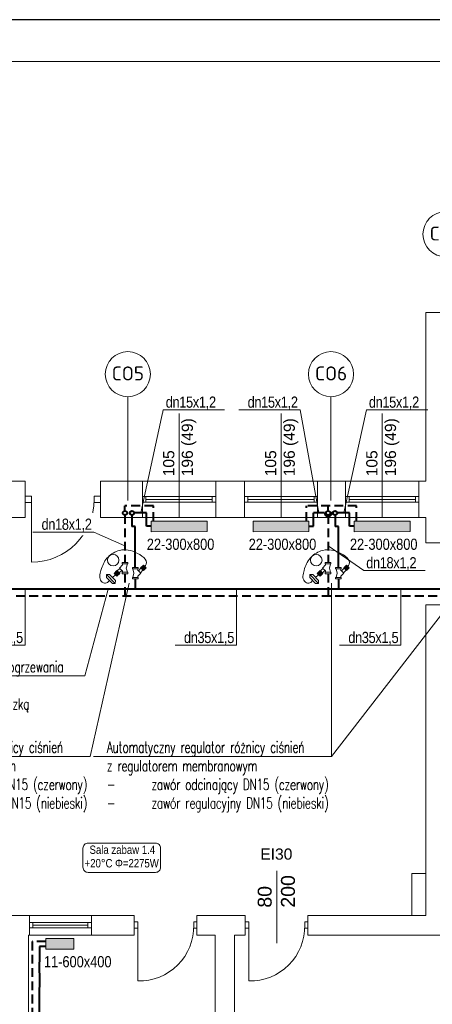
# Model space of a CAD drawing. Header units: millimetres. Extents: x -2390 to 43572, y -15084 to -12114.
# Tile 31 of 52: x 24828 to 25419, y -13524 to -12114. Entities that reach past the tile are written whole.
import ezdxf
from ezdxf import colors
from ezdxf.entities.mleader import LeaderData, LeaderLine
from ezdxf.enums import TextEntityAlignment as Align
from ezdxf.math import Vec2, Vec3

# ---------------------------------------------------------------- set-up
doc = ezdxf.new("R2010")
doc.units = ezdxf.units.MM
doc.linetypes.add('DASHED', pattern=[1.905, 1.27, -0.635])
for name, color, linetype, lineweight in [('@ grzejniki', 7, 'Continuous', 30), ('@ opis C..O.', 7, 'Continuous', 18), ('IS-Działka (powrotna)', 5, 'DASHED', 40), ('IS-Działka (zasilająca)', 1, 'Continuous', 40), ('IS-Grzejnik', 7, 'Continuous', 5), ('IS-Grzejnik_etykieta', 7, 'Continuous', 5), ('IS-opis', 7, 'Continuous', 25), ('IS-ramka', 7, 'Continuous', 15), ('opisy', 5, 'Continuous', 5), ('stolarka', 3, 'Continuous', 9), ('wymiary', 6, 'Continuous', 5), ('zawory', 7, 'Continuous', 18), ('ściany nośne', 1, 'Continuous', 25)]:
    doc.layers.add(name, color=color, linetype=linetype, lineweight=lineweight)
doc.layers.add('IS-pomocnicze', color=2, linetype='Continuous', plot=False)
doc.layers.add('IS-Room (Automatic)', color=7, linetype='Continuous', lineweight=5, true_color=0x000000)
doc.styles.add('Arial_Narrow_____', font='ARIALN.TTF')
doc.styles.add('ROMANS', font='romans.shx', dxfattribs={"height": 1})
doc.styles.add('SIMPLEX', font='simplex.shx', dxfattribs={"width": 0.75})
doc.styles.get("Standard").update_dxf_attribs({"font": 'arial.ttf'})
doc.styles.add('TABELKA', font='romans.shx', dxfattribs={"width": 0.9})

# ---------------------------------------------------------------- blocks, each defined once
blk = doc.blocks.new('A$C19E64F29')
at = {"layer": 'zawory'}
for p, q in [((-15.4, -0.7), (-11.5, 3.3)), ((-10.4, -3.6), (-14.4, 0.4)), ((-10.4, -3.6), (-14.4, 0.4)), ((-9.9, -3), (-13.8, 0.9)), ((-9.8, -3), (-13.8, 0.9)), ((-9.3, -2.5), (-13.3, 1.5)), ((-9.3, -2.5), (-13.3, 1.5)), ((-8.8, -1.9), (-12.7, 2)), ((-8.8, -1.9), (-12.7, 2)), ((-8.2, -1.4), (-12.2, 2.6)), ((-7.5, -0.7), (-11.5, 3.3)), ((4.1, -2.2), (4.1, 0)), ((-11.5, -4.7), (-15.4, -0.7)), ((-10.9, -4.1), (-14.9, -0.2)), ((-11.5, -4.7), (-7.5, -0.7)), ((-7.3, -7.6), (-10.9, -4.1)), ((-10.9, -4.1), (-10.9, -4.1)), ((-4.5, -4.9), (-8.1, -1.3)), ((-7.9, -8.3), (-3.9, -4.3)), ((-3.5, -12.7), (-7.9, -8.3)), ((4.1, -2.2), (-4.1, -2.2)), ((-3.5, -4.8), (-3.9, -4.3)), ((-3.5, -2.2), (-3.5, -4.8)), ((-3.5, -12.7), (-3.5, -14.3)), ((1.9, -8.2), (3.5, -2.2)), ((3.5, -14.3), (1.9, -8.2)), ((4.1, -14.3), (-4.1, -14.3)), ((4.1, -16.4), (4.1, -14.3))]:
    blk.add_line(p, q, dxfattribs=at)
for points in [[(-4.1, -2.2), (-4.1, 0), (4.1, 0)], [(4.1, -16.4), (-4.1, -16.4), (-4.1, -14.3)]]:
    blk.add_lwpolyline(points, dxfattribs=at)
blk = doc.blocks.new('A$C419A285A')
at = {"layer": '@ grzejniki', "lineweight": 0}
for p, q in [((-135, -10), (-105, 20)), ((-105, 20), (15, 20)), ((-45, 20), (-45, 58)), ((15, 20), (45, -10)), ((-105, -40), (-135, -10)), ((-135, -10), (45, -10)), ((15, -40), (-105, -40)), ((-45, -100), (-45, -40)), ((45, -10), (15, -40))]:
    blk.add_line(p, q, dxfattribs=at)
blk = doc.blocks.new('A$C3D8D556D')
at = {"layer": '@ grzejniki', "lineweight": 0}
blk.add_circle((29.5, 37.9), 8.23, dxfattribs=at)
blk.add_spline([(-2.4, 45.9), (-3.7, 48.6), (-0.9, 54.8), (14.8, 55.3), (32.1, 46.8), (42.6, 31.3), (40.7, 6.1), (23.5, -9.3), (20.4, -7.3)], degree=3, dxfattribs=at)
at = {"layer": '@ grzejniki', "lineweight": 0, "xscale": -0.1, "yscale": 0.1, "zscale": 0.1, "rotation": 43.66614677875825}
blk.add_blockref('A$C419A285A', (-1.6, 38.6), dxfattribs=at)
at = {"layer": '@ grzejniki', "xscale": -1}
for p, rotation in [((9.8, 21), 90), ((19.1, 6.1), 270.0000000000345)]:
    blk.add_blockref('A$C19E64F29', p, dxfattribs=dict(at, rotation=rotation))
blk = doc.blocks.new('_None')

msp = doc.modelspace()

# ---------------------------------------------------------------- hatches: boundary and pattern name
at = {"layer": 'IS-Grzejnik', "transparency": 33554687, "extrusion": (0, 0, -1)}
for points in [[(-25096.2, -12847.3), (-25016.2, -12847.3), (-25016.2, -12832.2), (-25096.2, -12832.1)], [(-25242.2, -12847.3), (-25162.2, -12847.3), (-25162.2, -12832.2), (-25242.2, -12832.1)], [(-25387.2, -12847.3), (-25307.2, -12847.3), (-25307.2, -12832.2), (-25387.2, -12832.1)], [(-24905.2, -13445.3), (-24865.2, -13445.3), (-24865.2, -13430.2), (-24905.2, -13430.2)]]:
    msp.add_hatch(color=256, dxfattribs=at).paths.add_polyline_path(points)

# ---------------------------------------------------------------- linework, layer by layer
at = {"layer": '@ opis C..O.', "lineweight": 5}
msp.add_line((25274.7, -13169.3), (25467.4, -12920.2), dxfattribs=at)
at = {"layer": 'IS-Działka (powrotna)', "ltscale": 10}
for p, q in [((25019.5, -12810.6), (24978.7, -12810.5)), ((24978.7, -12817.6), (24978.7, -12810.5)), ((25019.5, -12832.2), (25019.5, -12810.6)), ((25310.5, -12810.6), (25238.8, -12810.5)), ((25238.8, -12832.1), (25238.8, -12810.5)), ((25269.7, -12817.6), (25269.7, -12810.5)), ((25310.5, -12832.2), (25310.5, -12810.6)), ((24978.7, -12823.6), (24978.7, -12891.3)), ((24978.7, -12907.7), (24978.7, -12939.6)), ((25269.7, -12907.7), (25269.7, -12939.6)), ((25978.3, -12939.6), (23469.3, -12939.6)), ((24845.9, -13434.4), (24845.9, -13704.6)), ((24865.2, -13434.4), (24845.9, -13434.4))]:
    msp.add_line(p, q, dxfattribs=at)
at = {"layer": 'IS-Działka (powrotna)', "ltscale": 80}
for centre in [(24978.7, -12820.6), (25269.7, -12820.6)]:
    msp.add_circle(centre, 3, dxfattribs=at)
at = {"layer": 'IS-Działka (zasilająca)'}
for p, q in [((25009.5, -12820.6), (24991.7, -12820.6)), ((25009.5, -12839.7), (25009.5, -12820.6)), ((25264.7, -12820.6), (25248.8, -12820.6)), ((25248.8, -12839.7), (25248.8, -12820.6)), ((25276.7, -12820.6), (25274.7, -12820.6)), ((25300.5, -12820.6), (25282.7, -12820.6)), ((25300.5, -12839.7), (25300.5, -12820.6)), ((24988.7, -12823.6), (24988.7, -12840.1)), ((25279.7, -12823.6), (25279.7, -12840.1)), ((24993.5, -12840.1), (24988.7, -12840.1)), ((24993.5, -12898.5), (24993.5, -12840.1)), ((25016.2, -12839.7), (25009.5, -12839.7)), ((25242.2, -12839.7), (25248.8, -12839.7)), ((25284.5, -12840.1), (25279.7, -12840.1)), ((25284.5, -12898.5), (25284.5, -12840.1)), ((25307.2, -12839.7), (25300.5, -12839.7)), ((24993.5, -12914.9), (24993.5, -12929.6)), ((25284.5, -12914.9), (25284.5, -12929.6)), ((25978.3, -12929.6), (23479.3, -12929.6))]:
    msp.add_line(p, q, dxfattribs=at)
for centre in [(24988.7, -12820.6), (25279.7, -12820.6)]:
    msp.add_circle(centre, 3, dxfattribs=at)
msp.add_arc((25269.7, -12820.6), 5, 179.9992, 0.0013, dxfattribs=at)
at = {"layer": 'IS-Grzejnik', "extrusion": (0, 0, -1)}
for points in [[(-25096.2, -12847.3), (-25016.2, -12847.4), (-25016.2, -12832.2), (-25096.2, -12832.1)], [(-25242.2, -12847.3), (-25162.2, -12847.4), (-25162.2, -12832.2), (-25242.2, -12832.1)], [(-25387.2, -12847.3), (-25307.2, -12847.4), (-25307.2, -12832.2), (-25387.2, -12832.1)], [(-24905.2, -13445.3), (-24865.2, -13445.4), (-24865.2, -13430.2), (-24905.2, -13430.2)]]:
    msp.add_lwpolyline(points, close=True, dxfattribs=at)
at = {"layer": 'IS-pomocnicze', "transparency": 33554687}
msp.add_lwpolyline([(22148.3, -15084), (28148.3, -15084), (28148.3, -12114), (22148.3, -12114), (22148.3, -15084)], dxfattribs=at)
at = {"layer": 'IS-ramka', "transparency": 33554687}
msp.add_lwpolyline([(22208.3, -15024), (28088.3, -15024), (28088.3, -12174), (22208.3, -12174)], close=True, dxfattribs=at)
at = {"layer": 'IS-Room (Automatic)'}
msp.add_lwpolyline([(24926, -13335.5), (25022.2, -13335.5, 0.414214), (25029.7, -13328), (25029.7, -13300.9, 0.414214), (25022.2, -13293.4), (24926, -13293.4, 0.414214), (24918.5, -13300.9), (24918.5, -13328, 0.414214)], format="xyb", close=True, dxfattribs=at)
at = {"layer": 'opisy', "color": 252, "lineweight": 0}
for p, q in [((25056.2, -12827.2), (25056.2, -12662.6)), ((25202.2, -12827.2), (25202.2, -12662.6)), ((25347.2, -12827.2), (25347.2, -12662.6)), ((25196.2, -13437), (25196.2, -13333.3))]:
    msp.add_line(p, q, dxfattribs=at)
at = {"layer": 'stolarka', "color": 252, "lineweight": 0}
for p, q in [((24844.7, -12796.7), (24835.7, -12796.7)), ((24844.7, -12805.7), (24835.7, -12805.7)), ((24844.7, -12805.7), (24844.7, -12796.7)), ((24844.7, -12801.2), (24844.7, -12891.2)), ((24934.7, -12796.7), (24943.7, -12796.7)), ((24934.7, -12805.7), (24934.7, -12796.7)), ((24934.7, -12805.7), (24943.7, -12805.7)), ((25003.7, -12797.2), (25008.7, -12797.2)), ((25008.7, -12805.2), (25003.7, -12805.2)), ((25008.7, -12797.2), (25008.7, -12805.2)), ((25008.7, -12797.2), (25103.7, -12797.2)), ((25008.7, -12801.2), (25103.7, -12801.2)), ((25008.7, -12805.2), (25103.7, -12805.2)), ((25108.7, -12797.2), (25103.7, -12797.2)), ((25103.7, -12797.2), (25103.7, -12805.2)), ((25103.7, -12805.2), (25108.7, -12805.2)), ((25149.7, -12797.2), (25154.7, -12797.2)), ((25154.7, -12805.2), (25149.7, -12805.2)), ((25154.7, -12797.2), (25154.7, -12805.2)), ((25154.7, -12797.2), (25249.7, -12797.2)), ((25154.7, -12801.2), (25249.7, -12801.2)), ((25154.7, -12805.2), (25249.7, -12805.2)), ((25254.7, -12797.2), (25249.7, -12797.2)), ((25249.7, -12797.2), (25249.7, -12805.2)), ((25249.7, -12805.2), (25254.7, -12805.2)), ((25294.7, -12797.2), (25299.7, -12797.2)), ((25299.7, -12805.2), (25294.7, -12805.2)), ((25299.7, -12797.2), (25299.7, -12805.2)), ((25299.7, -12797.2), (25394.7, -12797.2)), ((25299.7, -12801.2), (25394.7, -12801.2)), ((25299.7, -12805.2), (25394.7, -12805.2)), ((25399.7, -12797.2), (25394.7, -12797.2)), ((25394.7, -12797.2), (25394.7, -12805.2)), ((25394.7, -12805.2), (25399.7, -12805.2)), ((24841.7, -13407.1), (24846.7, -13407.1)), ((24846.7, -13407.1), (24846.7, -13415.1)), ((24846.7, -13407.1), (24925.7, -13407.1)), ((24846.7, -13411.1), (24925.7, -13411.1)), ((24930.7, -13407.1), (24925.7, -13407.1)), ((24925.7, -13407.1), (24925.7, -13415.1)), ((24997.2, -13406.5), (24991.7, -13406.5)), ((24997.2, -13415.5), (24997.2, -13406.5)), ((24997.2, -13411), (24997.2, -13491)), ((25077.2, -13406.5), (25081.7, -13406.5)), ((25077.2, -13415.5), (25077.2, -13406.5)), ((25156.2, -13406.5), (25150.7, -13406.5)), ((25156.2, -13415.5), (25156.2, -13406.5)), ((25156.2, -13411), (25156.2, -13491)), ((25236.2, -13406.5), (25240.7, -13406.5)), ((25236.2, -13415.5), (25236.2, -13406.5)), ((24846.7, -13415.1), (24841.7, -13415.1)), ((24846.7, -13415.1), (24925.7, -13415.1)), ((24925.7, -13415.1), (24930.7, -13415.1)), ((24997.2, -13415.5), (24991.7, -13415.5)), ((25077.2, -13415.5), (25081.7, -13415.5)), ((25156.2, -13415.5), (25150.7, -13415.5)), ((25236.2, -13415.5), (25240.7, -13415.5))]:
    msp.add_line(p, q, dxfattribs=at)
for points in [[(24844.7, -12891.2, 0.411545), (24934.7, -12801.2)], [(24997.2, -13491, 0.425735), (25077.2, -13411)], [(25156.2, -13491, 0.425735), (25236.2, -13411)]]:
    msp.add_lwpolyline(points, format="xyb", dxfattribs=at)
at = {"layer": 'wymiary', "color": 0}
for p, q in [((24982.8, -12653.9), (24982.8, -12802.8)), ((25273.8, -12653.9), (25273.8, -12802.8))]:
    msp.add_line(p, q, dxfattribs=at)
at = {"layer": 'ściany nośne', "color": 252, "lineweight": 0}
for p, q in [((25409.7, -12533.2), (25409.7, -12775.2)), ((26052.7, -12533.2), (25409.7, -12533.2)), ((24523.7, -12775.2), (24835.7, -12775.2)), ((24835.7, -12827.2), (24835.7, -12775.2)), ((24943.7, -12775.2), (25409.7, -12775.2)), ((24943.7, -12827.2), (24943.7, -12775.2)), ((25003.7, -12827.2), (25003.7, -12775.2)), ((25108.7, -12827.2), (25108.7, -12775.2)), ((25149.7, -12827.2), (25149.7, -12775.2)), ((25254.7, -12827.2), (25254.7, -12775.2)), ((25294.7, -12827.2), (25294.7, -12775.2)), ((25399.7, -12827.2), (25399.7, -12775.2)), ((24835.7, -12827.2), (24527.7, -12827.2)), ((25409.7, -12827.2), (24943.7, -12827.2)), ((25409.7, -12827.2), (25409.7, -12863.5)), ((25409.7, -12863.5), (25436.7, -12863.5)), ((25543.7, -12952.2), (25409.7, -12952.2)), ((25409.7, -12952.2), (25409.7, -13397.1)), ((25409.7, -13337.1), (25389.7, -13337.1)), ((25389.7, -13337.1), (25389.7, -13397.1)), ((24991.7, -13397.1), (24635.7, -13397.1)), ((24841.7, -13397.1), (24841.7, -13425.2)), ((24930.7, -13397.1), (24930.7, -13425.2)), ((24991.7, -13425.2), (24991.7, -13397.1)), ((25150.7, -13397.1), (25081.7, -13397.1)), ((25081.7, -13397.1), (25081.7, -13425.2)), ((25150.7, -13425.2), (25150.7, -13397.1)), ((25409.7, -13397.1), (25240.7, -13397.2)), ((25240.7, -13397.2), (25240.7, -13425.2)), ((24840.7, -13677.2), (24840.7, -13425.2)), ((24840.7, -13425.2), (24991.7, -13425.2)), ((25107.7, -13425.2), (25081.7, -13425.2)), ((25107.7, -13425.3), (25107.7, -13576.2)), ((25150.7, -13425.2), (25135.7, -13425.2)), ((25135.7, -13425.3), (25135.7, -13758.2)), ((25448.7, -13425.2), (25240.7, -13425.2))]:
    msp.add_line(p, q, dxfattribs=at)
at = {"layer": 'ściany nośne'}
for p, q in [((24988.7, -12820.6), (24988.7, -12820.6)), ((25279.7, -12820.6), (25279.7, -12820.6))]:
    msp.add_line(p, q, dxfattribs=at)

# ---------------------------------------------------------------- texts
at = {"layer": 'IS-Room (Automatic)', "style": 'Arial_Narrow_____'}
msp.add_text('Sala zabaw 1.4', height=12, dxfattribs=at).set_placement((24974.9, -13312.6), align=Align.BOTTOM_CENTER)
msp.add_text('+20°C', height=12, dxfattribs=at).set_placement((24960.8, -13316.3), align=Align.TOP_RIGHT)
msp.add_text('Φ=2275W', height=12, dxfattribs=at).set_placement((24964.5, -13316.3), align=Align.TOP_LEFT)
at = {"layer": 'opisy', "color": 252, "lineweight": 0, "attachment_point": 1, "rotation": 90}
for s, insert, char_height, width in [('105\\P196 (49)', (25033.3, -12768.1), 16, 104.913), ('105\\P196 (49)', (25179.3, -12768.1), 16, 104.913), ('105\\P196 (49)', (25324.3, -12768.1), 16, 104.913), ('80\\P200', (25168.8, -13386), 20, 6.698)]:
    msp.add_mtext(s, dxfattribs=dict(at, insert=insert, char_height=char_height, width=width))
at = {"layer": 'opisy', "color": 252, "lineweight": 0, "insert": (25172.5, -13301.2), "char_height": 16, "width": 104.913, "attachment_point": 1}
msp.add_mtext('EI30', dxfattribs=at)

# ---------------------------------------------------------------- leaders
at = {"layer": '@ opis C..O.'}
ml = msp.add_multileader_mtext('Standard', dxfattribs=at)
ml.set_content('{\\Fsimplex|c238;\\W0.7;\\T0.95;Automatyczny regulator różnicy ciśnień \\Pz regulatorem membranowym \\P\\pxi-2,l2,t4;\\A1;-^Izawór odcinający DN15\\A0; (czerwony) \\P-^Izawór regulacyjny \\A1;DN15\\A0; (niebieski\\A1;)}', color=256, style='ROMANS')
ml.set_leader_properties(color=256, linetype='ByLayer', lineweight=5)
ml.set_arrow_properties(name='NONE')
ml.build(insert=Vec2(0, 0))
ml.multileader.update_dxf_attribs({"text_left_attachment_type": 6, "text_right_attachment_type": 6, "dogleg_length": 0, "arrow_head_size": 0})
ctx = ml.context
ctx.base_point, ctx.char_height, ctx.arrow_head_size, ctx.plane_origin = Vec3(24605, -13169.3), 16, 0, Vec3(25838.1, -13726.4)
ctx.left_attachment, ctx.right_attachment = 6, 6
notes = []
notes.append((ctx, [(1, (1, 1, 0), (24929, -13169.3), (-1, 0), 0, [(0, [(24984.7, -12921)], 0, [])])]))
ctx.mtext.insert, ctx.mtext.width, ctx.mtext.line_spacing_style, ctx.mtext.flow_direction = Vec3(24607, -13148), 335.715, 2, 5
ml = msp.add_multileader_mtext('Standard', dxfattribs=at)
ml.set_content('{\\Fsimplex|c238;\\W0.7;\\T0.95;Automatyczny regulator różnicy ciśnień \\Pz regulatorem membranowym \\P\\pxi-2,l2,t4;\\A1;-^Izawór odcinający DN15\\A0; (czerwony) \\P-^Izawór regulacyjny \\A1;DN15\\A0; (niebieski\\A1;)}', color=256, style='ROMANS')
ml.set_leader_properties(color=256, linetype='ByLayer', lineweight=5)
ml.set_arrow_properties(name='NONE')
ml.build(insert=Vec2(0, 0))
ml.multileader.update_dxf_attribs({"text_left_attachment_type": 6, "text_right_attachment_type": 6, "dogleg_length": 0, "arrow_head_size": 0})
ctx = ml.context
ctx.base_point, ctx.char_height, ctx.arrow_head_size, ctx.plane_origin = Vec3(24950.7, -13169.3), 16, 0, Vec3(26183.8, -13726.4)
ctx.left_attachment, ctx.right_attachment = 6, 6
notes.append((ctx, [(1, (1, 1, 0), (25274.7, -13169.3), (-1, 0), 0, [(0, [(25274.7, -12921)], 0, [])])]))
ctx.mtext.insert, ctx.mtext.width, ctx.mtext.line_spacing_style, ctx.mtext.flow_direction = Vec3(24952.7, -13148), 335.715, 2, 5
at = {"layer": 'IS-opis', "transparency": 33554687}
ml = msp.add_multileader_mtext('Standard', dxfattribs=at)
ml.set_content('{\\W0.7;\\T0.95;\\C256;Instalacja centralnego ogrzewania  \\Pprowadzona w kanale \\Ptechnicznym pod posadzką}', color=252, style='SIMPLEX')
ml.set_leader_properties(color=256, linetype='ByLayer', lineweight=5)
ml.set_arrow_properties(name='NONE')
ml.build(insert=Vec2(0, 0))
ml.multileader.update_dxf_attribs({"text_left_attachment_type": 6, "text_right_attachment_type": 6, "dogleg_length": 0, "arrow_head_size": 0})
ctx = ml.context
ctx.base_point, ctx.char_height, ctx.arrow_head_size, ctx.plane_origin = Vec3(24644, -13054.1), 16, 0, Vec3(15590.5, -13019.7)
ctx.left_attachment, ctx.right_attachment = 6, 6
notes.append((ctx, [(1, (1, 1, 0), (24921.4, -13054.1), (-1, 0), 0, [(0, [(24954.8, -12929.6)], 0, [])])]))
ctx.mtext.insert, ctx.mtext.width, ctx.mtext.defined_height, ctx.mtext.line_spacing_style, ctx.mtext.flow_direction = Vec3(24646, -13032.8), 316.165, 16.2, 2, 5
at = {"layer": 'IS-opis', "color": 7}
ml = msp.add_multileader_mtext('Standard', dxfattribs=at)
ml.set_content('{\\fArial Narrow|b0|i0|c238|p34;\\W1;\\T0.95;\\C256;dn35x1,5}', color=7, style='TABELKA')
ml.set_leader_properties(color=256, linetype='ByLayer', lineweight=5)
ml.set_arrow_properties(name='NONE')
ml.build(insert=Vec2(0, 0))
ml.multileader.update_dxf_attribs({"has_dogleg": 0, "text_left_attachment_type": 6, "text_right_attachment_type": 6, "dogleg_length": 0, "arrow_head_size": 0})
ctx = ml.context
ctx.base_point, ctx.char_height, ctx.arrow_head_size, ctx.landing_gap_size, ctx.plane_origin, ctx.plane_y_axis = Vec3(24757.1, -13010.1), 16, 0, 4, Vec3(21469.2, -13627.2), Vec3(0, 1, 0)
ctx.left_attachment, ctx.right_attachment, ctx.text_align_type = 6, 6, 1
notes.append((ctx, [(0, (1, 1, 0), (24835.9, -13010.1), (-1, 0), 0, [(0, [(24835.9, -12929.6)], 0, [])])]))
ctx.mtext.insert, ctx.mtext.alignment, ctx.mtext.line_spacing_style, ctx.mtext.flow_direction = Vec3(24796.5, -12990.9), 2, 2, 5
ml = msp.add_multileader_mtext('Standard', dxfattribs=at)
ml.set_content('{\\fArial Narrow|b0|i0|c238|p34;\\W1;\\T0.95;\\C256;dn35x1,5}', color=7, style='TABELKA')
ml.set_leader_properties(color=256, linetype='ByLayer', lineweight=5)
ml.set_arrow_properties(name='NONE')
ml.build(insert=Vec2(0, 0))
ml.multileader.update_dxf_attribs({"has_dogleg": 0, "text_left_attachment_type": 6, "text_right_attachment_type": 6, "dogleg_length": 0, "arrow_head_size": 0})
ctx = ml.context
ctx.base_point, ctx.char_height, ctx.arrow_head_size, ctx.landing_gap_size, ctx.plane_origin, ctx.plane_y_axis = Vec3(25059.6, -13010.1), 16, 0, 4, Vec3(21771.7, -13627.2), Vec3(0, 1, 0)
ctx.left_attachment, ctx.right_attachment, ctx.text_align_type = 6, 6, 1
notes.append((ctx, [(0, (1, 1, 0), (25138.4, -13010.1), (-1, 0), 0, [(0, [(25138.4, -12929.6)], 0, [])])]))
ctx.mtext.insert, ctx.mtext.alignment, ctx.mtext.line_spacing_style, ctx.mtext.flow_direction = Vec3(25099, -12990.9), 2, 2, 5
ml = msp.add_multileader_mtext('Standard', dxfattribs=at)
ml.set_content('{\\fArial Narrow|b0|i0|c238|p34;\\W1;\\T0.95;\\C256;dn35x1,5}', color=7, style='TABELKA')
ml.set_leader_properties(color=256, linetype='ByLayer', lineweight=5)
ml.set_arrow_properties(name='NONE')
ml.build(insert=Vec2(0, 0))
ml.multileader.update_dxf_attribs({"has_dogleg": 0, "text_left_attachment_type": 6, "text_right_attachment_type": 6, "dogleg_length": 0, "arrow_head_size": 0})
ctx = ml.context
ctx.base_point, ctx.char_height, ctx.arrow_head_size, ctx.landing_gap_size, ctx.plane_origin, ctx.plane_y_axis = Vec3(25294.9, -13010.1), 16, 0, 4, Vec3(22007.1, -13627.2), Vec3(0, 1, 0)
ctx.left_attachment, ctx.right_attachment, ctx.text_align_type = 6, 6, 1
notes.append((ctx, [(0, (1, 1, 0), (25373.8, -13010.1), (-1, 0), 0, [(0, [(25373.8, -12929.6)], 0, [])])]))
ctx.mtext.insert, ctx.mtext.alignment, ctx.mtext.line_spacing_style, ctx.mtext.flow_direction = Vec3(25334.4, -12990.9), 2, 2, 5
for ctx, leaders in notes:
    for number, flags, end, landing, length, lines in leaders:
        leader = LeaderData()
        leader.index, (leader.has_last_leader_line, leader.has_dogleg_vector, leader.attachment_direction) = number, flags
        leader.last_leader_point, leader.dogleg_vector, leader.dogleg_length = Vec3(end), Vec3(landing), length
        for number, points, colour, breaks in lines:
            line = LeaderLine()
            line.index, line.vertices, line.color, line.breaks = number, Vec3.list(points), colors.encode_raw_color(colour), breaks
            leader.lines.append(line)
        ctx.leaders.append(leader)

# ---------------------------------------------------------------- next in the draw order: texts
at = {"layer": 'IS-Grzejnik_etykieta', "char_height": 20, "width": 65.015, "attachment_point": 1, "style": 'Arial_Narrow_____', "bg_fill": 2}
for s, insert in [('\\pxqc;{\\fISOCPEUR|b0|i0|c238|p34;CO7}', (25405.4, -12410.3)), ('\\pxqc;{\\fISOCPEUR|b0|i0|c238|p34;CO5}', (24950.4, -12610.7)), ('\\pxqc;{\\fISOCPEUR|b0|i0|c238|p34;CO6}', (25241.4, -12610.7))]:
    msp.add_mtext(s, dxfattribs=dict(at, insert=insert))
at = {"layer": 'IS-Grzejnik_etykieta', "lineweight": 0, "char_height": 16, "attachment_point": 1, "bg_fill": 2}
for s, insert in [('{\\fArial Narrow|b0|i0|c238|p34;22-300x800}', (25009.9, -12857.4)), ('{\\fArial Narrow|b0|i0|c238|p34;22-300x800}', (25155.9, -12857.4)), ('{\\fArial Narrow|b0|i0|c238|p34;22-300x800}', (25300.9, -12857.4)), ('{\\fArial Narrow|b0|i0|c238|p34;11-600x400}', (24862.6, -13455.4))]:
    msp.add_mtext_dynamic_manual_height_columns(s, width=61.082, gutter_width=299.6, heights=[0], dxfattribs=dict(at, insert=insert))

# ---------------------------------------------------------------- next in the draw order: linework, layer by layer
at = {"layer": 'IS-Działka (powrotna)', "ltscale": 10}
msp.add_line((25269.7, -12823.6), (25269.7, -12891.3), dxfattribs=at)
at = {"layer": 'IS-Działka (zasilająca)'}
for p, q in [((24856, -13441.4), (24855.7, -13714.6)), ((24865.2, -13441.4), (24856, -13441.4))]:
    msp.add_line(p, q, dxfattribs=at)
at = {"layer": 'wymiary', "color": 0}
for centre in [(25437.8, -12421.3), (24982.8, -12621.7), (25273.8, -12621.7)]:
    msp.add_circle(centre, 32.3, dxfattribs=at)

# ---------------------------------------------------------------- next in the draw order: block references
at = {"layer": 'ściany nośne', "rotation": 90}
for p in [(24999.6, -12917.6), (25290.6, -12917.6)]:
    msp.add_blockref('A$C3D8D556D', p, dxfattribs=at)

# ---------------------------------------------------------------- next in the draw order: leaders
at = {"layer": 'IS-opis', "color": 7}
ml = msp.add_multileader_mtext('Standard', dxfattribs=at)
ml.set_content('{\\fArial Narrow|b0|i0|c238|p34;\\W1;\\T0.95;\\C256;dn18x1,2}', color=7, style='TABELKA')
ml.set_leader_properties(color=256, linetype='ByLayer', lineweight=5)
ml.set_arrow_properties(name='NONE')
ml.build(insert=Vec2(0, 0))
ml.multileader.update_dxf_attribs({"has_dogleg": 0, "text_left_attachment_type": 6, "text_right_attachment_type": 6, "dogleg_length": 0, "arrow_head_size": 0})
ctx = ml.context
ctx.base_point, ctx.char_height, ctx.arrow_head_size, ctx.landing_gap_size, ctx.plane_origin, ctx.plane_y_axis = Vec3(25320.8, -12903.1), 16, 0, 4, Vec3(22032.9, -13520.2), Vec3(0, 1, 0)
ctx.left_attachment, ctx.right_attachment, ctx.text_align_type = 6, 6, 1
notes = []
notes.append((ctx, [(1, (1, 1, 0), (25320.8, -12903.1), (1, 0), 0, [(0, [(25269.7, -12867.8)], 0, [])])]))
ctx.mtext.insert, ctx.mtext.alignment, ctx.mtext.line_spacing_style, ctx.mtext.flow_direction = Vec3(25360.1, -12883.9), 2, 2, 5
for ctx, leaders in notes:
    for number, flags, end, landing, length, lines in leaders:
        leader = LeaderData()
        leader.index, (leader.has_last_leader_line, leader.has_dogleg_vector, leader.attachment_direction) = number, flags
        leader.last_leader_point, leader.dogleg_vector, leader.dogleg_length = Vec3(end), Vec3(landing), length
        for number, points, colour, breaks in lines:
            line = LeaderLine()
            line.index, line.vertices, line.color, line.breaks = number, Vec3.list(points), colors.encode_raw_color(colour), breaks
            leader.lines.append(line)
        ctx.leaders.append(leader)

# ---------------------------------------------------------------- next in the draw order: leaders
ml = msp.add_multileader_mtext('Standard', dxfattribs=at)
ml.set_content('{\\fArial Narrow|b0|i0|c238|p34;\\W1;\\T0.95;\\C256;dn15x1,2}', color=7, style='TABELKA')
ml.set_leader_properties(color=256, linetype='ByLayer', lineweight=5)
ml.set_arrow_properties(name='NONE')
ml.build(insert=Vec2(0, 0))
ml.multileader.update_dxf_attribs({"has_dogleg": 0, "text_left_attachment_type": 6, "text_right_attachment_type": 6, "dogleg_length": 0, "arrow_head_size": 0})
ctx = ml.context
ctx.base_point, ctx.char_height, ctx.arrow_head_size, ctx.landing_gap_size, ctx.plane_origin, ctx.plane_y_axis = Vec3(25033.5, -12673), 16, 0, 4, Vec3(21712.4, -13261), Vec3(0, 1, 0)
ctx.left_attachment, ctx.right_attachment, ctx.text_align_type = 6, 6, 1
notes = []
notes.append((ctx, [(1, (1, 1, 0), (25033.5, -12673), (1, 0), 0, [(0, [(25001.2, -12820.6)], 0, [])])]))
ctx.mtext.insert, ctx.mtext.alignment, ctx.mtext.line_spacing_style, ctx.mtext.flow_direction = Vec3(25072.9, -12653.8), 2, 2, 5
ctx.mtext.has_bg_fill, ctx.mtext.bg_color, ctx.mtext.bg_scale_factor, ctx.mtext.bg_transparency, ctx.mtext.use_window_bg_color = 1, -1027028792, 1.5, 0, 1
ml = msp.add_multileader_mtext('Standard', dxfattribs=at)
ml.set_content('{\\fArial Narrow|b0|i0|c238|p34;\\W1;\\T0.95;\\C256;dn15x1,2}', color=7, style='TABELKA')
ml.set_leader_properties(color=256, linetype='ByLayer', lineweight=5)
ml.set_arrow_properties(name='NONE')
ml.build(insert=Vec2(0, 0))
ml.multileader.update_dxf_attribs({"has_dogleg": 0, "text_left_attachment_type": 6, "text_right_attachment_type": 6, "dogleg_length": 0, "arrow_head_size": 0})
ctx = ml.context
ctx.base_point, ctx.char_height, ctx.arrow_head_size, ctx.landing_gap_size, ctx.plane_origin, ctx.plane_y_axis = Vec3(25150.9, -12673), 16, 0, 4, Vec3(21818.5, -13261), Vec3(0, 1, 0)
ctx.left_attachment, ctx.right_attachment, ctx.text_align_type = 6, 6, 1
notes.append((ctx, [(0, (1, 1, 0), (25229.5, -12673), (-1, 0), 0, [(0, [(25256.2, -12820.6)], 0, [])])]))
ctx.mtext.insert, ctx.mtext.alignment, ctx.mtext.line_spacing_style, ctx.mtext.flow_direction = Vec3(25190.2, -12653.8), 2, 2, 5
ctx.mtext.has_bg_fill, ctx.mtext.bg_color, ctx.mtext.bg_scale_factor, ctx.mtext.bg_transparency, ctx.mtext.use_window_bg_color = 1, -1027028792, 1.5, 0, 1
ml = msp.add_multileader_mtext('Standard', dxfattribs=at)
ml.set_content('{\\fArial Narrow|b0|i0|c238|p34;\\W1;\\T0.95;\\C256;dn15x1,2}', color=7, style='TABELKA')
ml.set_leader_properties(color=256, linetype='ByLayer', lineweight=5)
ml.set_arrow_properties(name='NONE')
ml.build(insert=Vec2(0, 0))
ml.multileader.update_dxf_attribs({"has_dogleg": 0, "text_left_attachment_type": 6, "text_right_attachment_type": 6, "dogleg_length": 0, "arrow_head_size": 0})
ctx = ml.context
ctx.base_point, ctx.char_height, ctx.arrow_head_size, ctx.landing_gap_size, ctx.plane_origin, ctx.plane_y_axis = Vec3(25324.5, -12673), 16, 0, 4, Vec3(22003.4, -13261), Vec3(0, 1, 0)
ctx.left_attachment, ctx.right_attachment, ctx.text_align_type = 6, 6, 1
notes.append((ctx, [(1, (1, 1, 0), (25324.5, -12673), (1, 0), 0, [(0, [(25292.2, -12820.6)], 0, [])])]))
ctx.mtext.insert, ctx.mtext.alignment, ctx.mtext.line_spacing_style, ctx.mtext.flow_direction = Vec3(25363.9, -12653.8), 2, 2, 5
ctx.mtext.has_bg_fill, ctx.mtext.bg_color, ctx.mtext.bg_scale_factor, ctx.mtext.bg_transparency, ctx.mtext.use_window_bg_color = 1, -1027028792, 1.5, 0, 1
ml = msp.add_multileader_mtext('Standard', dxfattribs=at)
ml.set_content('{\\fArial Narrow|b0|i0|c238|p34;\\W1;\\T0.95;\\C256;dn18x1,2}', color=7, style='TABELKA')
ml.set_leader_properties(color=256, linetype='ByLayer', lineweight=5)
ml.set_arrow_properties(name='NONE')
ml.build(insert=Vec2(0, 0))
ml.multileader.update_dxf_attribs({"has_dogleg": 0, "text_left_attachment_type": 6, "text_right_attachment_type": 6, "dogleg_length": 0, "arrow_head_size": 0})
ctx = ml.context
ctx.base_point, ctx.char_height, ctx.arrow_head_size, ctx.landing_gap_size, ctx.plane_origin, ctx.plane_y_axis = Vec3(24855.6, -12847.9), 16, 0, 4, Vec3(21741.9, -13520.2), Vec3(0, 1, 0)
ctx.left_attachment, ctx.right_attachment, ctx.text_align_type = 6, 6, 1
notes.append((ctx, [(0, (1, 1, 0), (24934.3, -12847.9), (-1, 0), 0, [(0, [(24978.7, -12867.8)], 0, [])])]))
ctx.mtext.insert, ctx.mtext.alignment, ctx.mtext.line_spacing_style, ctx.mtext.flow_direction = Vec3(24895, -12828.7), 2, 2, 5
ctx.mtext.has_bg_fill, ctx.mtext.bg_color, ctx.mtext.bg_scale_factor, ctx.mtext.bg_transparency, ctx.mtext.use_window_bg_color = 1, -1027028792, 1.5, 0, 1
for ctx, leaders in notes:
    for number, flags, end, landing, length, lines in leaders:
        leader = LeaderData()
        leader.index, (leader.has_last_leader_line, leader.has_dogleg_vector, leader.attachment_direction) = number, flags
        leader.last_leader_point, leader.dogleg_vector, leader.dogleg_length = Vec3(end), Vec3(landing), length
        for number, points, colour, breaks in lines:
            line = LeaderLine()
            line.index, line.vertices, line.color, line.breaks = number, Vec3.list(points), colors.encode_raw_color(colour), breaks
            leader.lines.append(line)
        ctx.leaders.append(leader)

doc.saveas('drawing.dxf')
